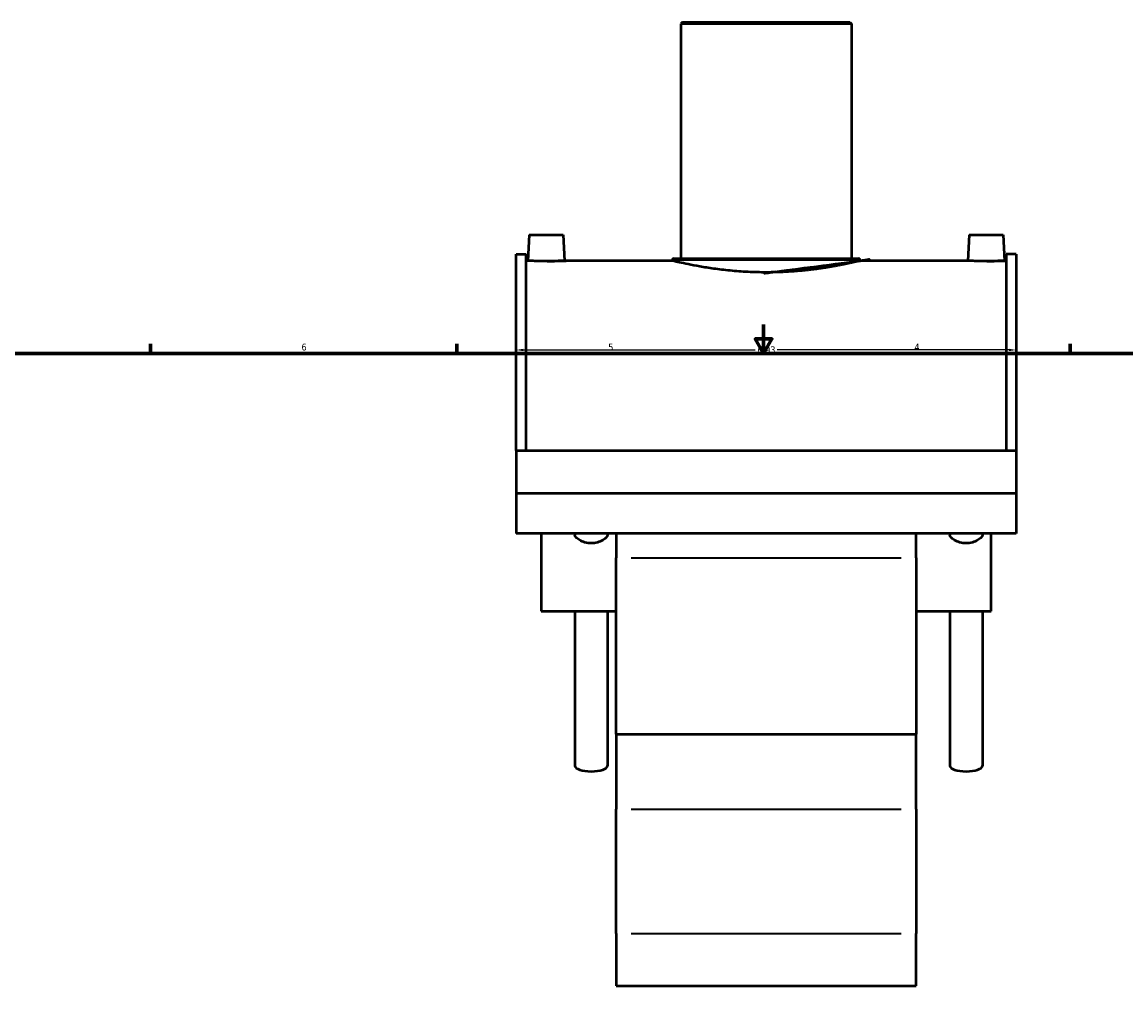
# Model space of a CAD drawing. Header units: inches. Extents: x -8.9 to 53, y 0.6 to 55.3.
# Tile 3 of 8: x 6.7 to 22, y 12 to 25.6. Entities that reach past the tile are written whole.
import ezdxf

# ---------------------------------------------------------------- set-up
doc = ezdxf.new("R2010")
doc.units = ezdxf.units.IN
doc.header["$MEASUREMENT"] = 0
for name, color, linetype, lineweight in [('Border (ANSI)', 7, 'Continuous', 70), ('Dimension (ANSI)', 7, 'Continuous', 25), ('Visible (ANSI)', 7, 'Continuous', 50), ('Visible Narrow (ANSI)', 7, 'Continuous', 35)]:
    doc.layers.add(name, color=color, linetype=linetype, lineweight=lineweight)
doc.styles.add('Note Text (ANSI)', font='tahoma.ttf')
doc.dimstyles.new('Default (ANSI)', dxfattribs={"dimtxt": 0.09448818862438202, "dimasz": 0.09842519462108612, "dimexe": 0.125, "dimexo": 0.0625, "dimgap": 0.03149606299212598, "dimtad": 0, "dimtih": 1, "dimtoh": 1, "dimrnd": 1e-08, "dimzin": 4, "dimdsep": 46, "dimtxsty": 'Note Text (ANSI)', "dimcen": 0.09, "dimdle": 0.3937007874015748, "dimclrd": 256, "dimclre": 256, "dimclrt": 5, "dimadec": 0, "dimazin": 1, "dimtfac": 1, "dimtofl": 0, "dimtmove": 0, "dimatfit": 3, "dimfxl": 1, "dimtolj": 1, "dimtzin": 4, "dimlwd": -1, "dimlwe": -1, "dimarcsym": 0})

# ---------------------------------------------------------------- blocks, each defined once
blk = doc.blocks.new('Borders Default Border')
at = {"layer": 'Border (ANSI)'}
for p, q in [((8.500000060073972, 21.00000006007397), (8.500000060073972, 21.13448766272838)), ((12.7499993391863, 21.00000006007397), (12.7499993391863, 21.13448766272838)), ((21.24999939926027, 21.00000006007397), (21.24999939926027, 21.13448766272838))]:
    blk.add_line(p, q, dxfattribs=at)
at = {"layer": 'Border (ANSI)', "flags": 128}
for points in [[(17.00000012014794, 21.39999960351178), (17.00000012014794, 21.00000006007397), (16.88453043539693, 21.19999983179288), (17.11546980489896, 21.19999983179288), (17.00000012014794, 21.00000006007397)], [(0.4999999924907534, 0.9999999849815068), (0.4999999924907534, 21.00000006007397), (33.49999855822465, 21.00000006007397), (33.49999855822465, 0.9999999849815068), (0.4999999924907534, 0.9999999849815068)]]:
    blk.add_lwpolyline(points, dxfattribs=at)
at = {"layer": 'Border (ANSI)', "color": 5, "true_color": 0x0000ff, "char_height": 0.09448818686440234, "attachment_point": 7, "style": 'Note Text (ANSI)'}
for s, insert in [('6', (10.59483913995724, 21.03800916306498)), ('5', (14.84733363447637, 21.03800916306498)), ('4', (19.0920422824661, 21.04))]:
    blk.add_mtext(s, dxfattribs=dict(at, insert=insert))
blk = doc.blocks.new('*D8')
at = {"layer": 'Defpoints', "color": 0, "transparency": 16777216}
for p in [(20.50185156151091, 21.04710939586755), (13.57185156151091, 20.8830531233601), (20.50185156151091, 20.8830531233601)]:
    blk.add_point(p, dxfattribs=at)
at = {"layer": 'Dimension (ANSI)', "transparency": 16777216}
for p, q in [((13.670276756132, 21.04710939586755), (16.88564296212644, 21.04710939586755)), ((20.40342636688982, 21.04710939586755), (17.18806016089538, 21.04710939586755))]:
    blk.add_line(p, q, dxfattribs=at)
for points in [[(13.670276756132, 21.06351359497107), (13.670276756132, 21.03070519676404), (13.57185156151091, 21.04710939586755)], [(20.40342636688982, 21.06351359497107), (20.40342636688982, 21.03070519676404), (20.50185156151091, 21.04710939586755)]]:
    blk.add_solid(points, dxfattribs=at)
at = {"layer": 'Dimension (ANSI)', "color": 5, "transparency": 16777216, "insert": (16.91713902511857, 21.09632067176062), "char_height": 0.09448818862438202, "attachment_point": 1, "style": 'Note Text (ANSI)'}
blk.add_mtext('\\A1;6.93', dxfattribs=at)

msp = doc.modelspace()

# ---------------------------------------------------------------- linework, layer by layer
at = {"layer": 'Visible (ANSI)'}
for p, q in [((15.87744211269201, 25.59466454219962), (15.85378069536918, 25.57100312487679)), ((18.21992242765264, 25.57100312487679), (15.85378069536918, 25.57100312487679)), ((15.85378069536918, 25.57100312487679), (15.85378069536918, 22.31746454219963)), ((15.87744211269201, 25.59466454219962), (18.19626101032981, 25.59466454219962)), ((18.19626101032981, 25.59466454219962), (18.21992242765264, 25.57100312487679)), ((18.21992242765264, 25.57100312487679), (18.21992242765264, 22.31746454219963)), ((13.75143108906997, 22.64576690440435), (13.73250651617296, 22.28466454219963)), ((13.75143108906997, 22.64576690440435), (14.22387203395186, 22.64576690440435)), ((14.22387203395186, 22.64576690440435), (14.24279660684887, 22.28466454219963)), ((19.84983108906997, 22.64576690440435), (19.83090651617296, 22.28466454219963)), ((19.84983108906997, 22.64576690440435), (20.32227203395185, 22.64576690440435)), ((20.32227203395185, 22.64576690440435), (20.34119660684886, 22.28466454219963)), ((13.57185156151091, 19.65356577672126), (13.57185156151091, 22.37478265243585)), ((13.57185156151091, 22.37478265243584), (13.71045156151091, 22.37478265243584)), ((13.71045156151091, 19.65356577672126), (13.71045156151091, 22.37478265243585)), ((20.36325156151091, 22.37478265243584), (20.36325156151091, 19.65356577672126)), ((20.50185156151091, 22.37478265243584), (20.36325156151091, 22.37478265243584)), ((20.50185156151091, 22.37478265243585), (20.50185156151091, 19.65356577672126)), ((13.73250651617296, 22.28466454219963), (13.71045156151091, 22.28466454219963)), ((15.735473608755, 22.28466454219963), (14.24279660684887, 22.28466454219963)), ((15.735473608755, 22.29380312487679), (15.735473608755, 22.28466454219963)), ((15.75913502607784, 22.31746454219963), (18.31456809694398, 22.31746454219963)), ((18.33822951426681, 22.29380312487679), (18.33822951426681, 22.28466454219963)), ((19.83090651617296, 22.28466454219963), (18.33822951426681, 22.28466454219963)), ((20.36325156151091, 22.28466454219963), (20.34119660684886, 22.28466454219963)), ((13.57185156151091, 19.65356577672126), (20.50185156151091, 19.65356577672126)), ((13.57185156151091, 19.65356577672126), (13.57185156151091, 19.06078251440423)), ((20.50185156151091, 19.65356577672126), (20.50185156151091, 19.06078251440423)), ((13.57185156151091, 19.06078251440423), (20.50185156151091, 19.06078251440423)), ((13.57185156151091, 19.06078251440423), (13.57185156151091, 18.49986947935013)), ((20.50185156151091, 19.06078251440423), (20.50185156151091, 18.49986947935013)), ((20.50185156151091, 18.49986947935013), (13.57185156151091, 18.49986947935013)), ((13.91835156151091, 18.49986947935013), (13.91835156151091, 17.42613992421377)), ((14.38605628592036, 18.49986947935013), (14.38605628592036, 18.48105444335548)), ((14.83664683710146, 18.49986947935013), (14.83664683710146, 18.48105444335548)), ((14.95785156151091, 18.49986947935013), (14.95785156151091, 18.16219797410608)), ((19.11585156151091, 18.16219797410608), (19.11585156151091, 18.49986947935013)), ((19.58355628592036, 18.49986947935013), (19.58355628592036, 18.48105444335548)), ((20.03414683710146, 18.49986947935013), (20.03414683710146, 18.48105444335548)), ((20.15535156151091, 17.42613992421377), (20.15535156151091, 18.49986947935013)), ((14.95785156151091, 15.72014682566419), (14.95785156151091, 18.16219797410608)), ((19.11585156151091, 18.16219797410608), (19.11585156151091, 15.72014682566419)), ((13.91835156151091, 17.42613992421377), (14.51505562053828, 17.42613992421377)), ((14.38605628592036, 17.42613992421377), (14.38605628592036, 15.27917135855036)), ((14.70764750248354, 17.42613992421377), (14.95785156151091, 17.42613992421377)), ((14.83664683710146, 17.42613992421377), (14.83664683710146, 15.27917135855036)), ((19.11585156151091, 17.42613992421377), (19.71255562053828, 17.42613992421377)), ((19.58355628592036, 17.42613992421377), (19.58355628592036, 15.27917135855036)), ((19.90514750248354, 17.42613992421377), (20.15535156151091, 17.42613992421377)), ((20.03414683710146, 17.42613992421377), (20.03414683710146, 15.27917135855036)), ((14.95785156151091, 15.72014682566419), (14.95785156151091, 14.67945813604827)), ((14.95785156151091, 15.72014682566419), (19.11585156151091, 15.72014682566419)), ((19.11585156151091, 14.67945813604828), (19.11585156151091, 15.72014682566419)), ((14.95785156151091, 12.95611121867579), (14.95785156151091, 14.67945813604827)), ((19.11585156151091, 14.67945813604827), (19.11585156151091, 12.95611121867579)), ((14.95785156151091, 12.95611121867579), (14.95785156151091, 12.22755824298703)), ((19.11585156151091, 12.22755824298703), (19.11585156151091, 12.95611121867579)), ((14.95785156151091, 12.22755824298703), (19.11585156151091, 12.22755824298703))]:
    msp.add_line(p, q, dxfattribs=at)
for centre, start, end in [((15.75913502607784, 22.29380312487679), 90, 180), ((18.31456809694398, 22.29380312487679), 0, 90)]:
    msp.add_arc(centre, 0.02366141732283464, start, end, dxfattribs=at)
for centre, major_axis in [((14.61135156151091, 15.27917135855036), (0.2252952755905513, -3.496765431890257e-16)), ((19.80885156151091, 15.27917135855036), (0.2252952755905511, -3.496765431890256e-16))]:
    msp.add_ellipse(centre, major_axis=major_axis, ratio=0.3420201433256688, start_param=3.141592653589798, end_param=6.283185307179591, dxfattribs=at)
for points, knots in [([(13.98765156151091, 22.27853407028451), (13.95558492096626, 22.27853407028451), (13.921388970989, 22.27885465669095), (13.8585032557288, 22.280012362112), (13.82981297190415, 22.28083276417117), (13.78452934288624, 22.28237208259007), (13.76491250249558, 22.28319092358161), (13.73890106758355, 22.2843453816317), (13.73250651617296, 22.28466454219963), (13.73250651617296, 22.28466454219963)], [0, 0, 0, 0, 0.2443478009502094, 0.2443478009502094, 0.4886956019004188, 0.4886956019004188, 0.7329732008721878, 0.7329732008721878, 0.9772507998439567, 0.9772507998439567, 0.9772507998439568, 0.9772507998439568]), ([(14.24279660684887, 22.28466454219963), (14.24279660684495, 22.28466454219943), (14.2364020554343, 22.28434538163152), (14.21039062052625, 22.28319092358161), (14.19077378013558, 22.28237208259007), (14.14549015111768, 22.28083276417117), (14.11679986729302, 22.280012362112), (14.05391415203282, 22.27885465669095), (14.01971820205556, 22.27853407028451), (13.98765156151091, 22.27853407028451)], [2.931752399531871, 2.931752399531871, 2.931752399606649, 2.931752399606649, 3.176029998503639, 3.176029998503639, 3.420307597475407, 3.420307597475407, 3.664655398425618, 3.664655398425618, 3.909003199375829, 3.909003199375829, 3.909003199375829, 3.909003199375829]), ([(17.03685156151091, 22.12322269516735), (16.95478537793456, 22.12322269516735), (16.87002808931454, 22.12523206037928), (16.70164576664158, 22.13340649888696), (16.61801876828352, 22.13956479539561), (16.45780786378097, 22.15497100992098), (16.38108999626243, 22.16421573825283), (16.23929842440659, 22.18397168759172), (16.17422660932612, 22.19446265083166), (16.05905749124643, 22.21466548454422), (16.00496979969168, 22.22509391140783), (15.90953015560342, 22.2446228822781), (15.86817154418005, 22.25370462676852), (15.80166179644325, 22.26878065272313), (15.77645781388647, 22.27477438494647), (15.74335961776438, 22.28271885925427), (15.735473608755, 22.28466454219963), (15.735473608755, 22.28466454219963)], [0, 0, 0, 0, 0.6253443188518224, 0.6253443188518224, 1.250688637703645, 1.250688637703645, 1.876032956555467, 1.876032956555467, 2.50137727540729, 2.50137727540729, 3.126642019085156, 3.126642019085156, 3.751906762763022, 3.751906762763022, 4.377171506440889, 4.377171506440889, 5.002436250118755, 5.002436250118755, 5.002436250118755, 5.002436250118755]), ([(18.33822951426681, 22.28466454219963), (18.33822951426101, 22.28466454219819), (18.33034350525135, 22.28271885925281), (18.29724530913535, 22.27477438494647), (18.27204132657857, 22.26878065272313), (18.20553157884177, 22.25370462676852), (18.1641729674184, 22.2446228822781), (18.06873332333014, 22.22509391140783), (18.01464563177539, 22.21466548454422), (17.8994765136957, 22.19446265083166), (17.83440469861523, 22.18397168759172), (17.69261312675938, 22.16421573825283), (17.61589525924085, 22.15497100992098), (17.4556843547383, 22.13956479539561), (17.37205735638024, 22.13340649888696), (17.20367503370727, 22.12523206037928), (17.11891774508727, 22.12322269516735), (17.03685156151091, 22.12322269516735)], [15.00730875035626, 15.00730875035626, 15.00730875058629, 15.00730875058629, 15.63257349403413, 15.63257349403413, 16.257838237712, 16.257838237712, 16.88310298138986, 16.88310298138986, 17.50836772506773, 17.50836772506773, 18.13371204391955, 18.13371204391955, 18.75905636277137, 18.75905636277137, 19.3844006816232, 19.3844006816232, 20.00974500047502, 20.00974500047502, 20.00974500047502, 20.00974500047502]), ([(20.08605156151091, 22.27853407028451), (20.05398492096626, 22.27853407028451), (20.019788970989, 22.27885465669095), (19.95690325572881, 22.280012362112), (19.92821297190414, 22.28083276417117), (19.88292934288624, 22.28237208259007), (19.86331250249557, 22.28319092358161), (19.83730106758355, 22.2843453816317), (19.83090651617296, 22.28466454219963), (19.83090651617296, 22.28466454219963)], [0, 0, 0, 0, 0.2443478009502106, 0.2443478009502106, 0.4886956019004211, 0.4886956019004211, 0.7329732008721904, 0.7329732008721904, 0.9772507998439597, 0.9772507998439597, 0.9772507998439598, 0.9772507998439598]), ([(20.34119660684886, 22.28466454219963), (20.34119660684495, 22.28466454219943), (20.33480205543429, 22.28434538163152), (20.30879062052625, 22.28319092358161), (20.28917378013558, 22.28237208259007), (20.24389015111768, 22.28083276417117), (20.21519986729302, 22.280012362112), (20.15231415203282, 22.27885465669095), (20.11811820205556, 22.27853407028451), (20.08605156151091, 22.27853407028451)], [2.931752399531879, 2.931752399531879, 2.931752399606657, 2.931752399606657, 3.176029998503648, 3.176029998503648, 3.420307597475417, 3.420307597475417, 3.664655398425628, 3.664655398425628, 3.909003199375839, 3.909003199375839, 3.909003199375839, 3.909003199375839]), ([(14.83664683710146, 18.48105444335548), (14.83664683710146, 18.47223957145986), (14.83090987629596, 18.46055328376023), (14.80790227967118, 18.43504579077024), (14.79064650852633, 18.42132049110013), (14.75099145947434, 18.39767895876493), (14.72582072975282, 18.38614501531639), (14.67034569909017, 18.37010961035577), (14.64000997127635, 18.36577161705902), (14.58269315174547, 18.36577161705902), (14.55235742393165, 18.37010961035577), (14.496882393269, 18.38614501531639), (14.47171166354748, 18.39767895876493), (14.43205661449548, 18.42132049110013), (14.41480084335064, 18.43504579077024), (14.39179324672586, 18.46055328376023), (14.38605628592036, 18.47223957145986), (14.38605628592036, 18.48105444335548)], [0.8773965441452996, 0.8773965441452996, 0.8773965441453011, 0.8773965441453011, 1.094606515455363, 1.094606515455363, 1.311816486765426, 1.311816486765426, 1.530193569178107, 1.530193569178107, 1.748570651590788, 1.748570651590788, 1.96694773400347, 1.96694773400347, 2.185324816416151, 2.185324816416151, 2.402534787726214, 2.402534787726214, 2.619744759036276, 2.619744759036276, 2.619744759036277, 2.619744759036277]), ([(20.03414683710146, 18.48105444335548), (20.03414683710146, 18.47223957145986), (20.02840987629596, 18.46055328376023), (20.00540227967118, 18.43504579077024), (19.98814650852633, 18.42132049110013), (19.94849145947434, 18.39767895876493), (19.92332072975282, 18.38614501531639), (19.86784569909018, 18.37010961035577), (19.83750997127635, 18.36577161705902), (19.78019315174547, 18.36577161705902), (19.74985742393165, 18.37010961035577), (19.694382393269, 18.38614501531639), (19.66921166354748, 18.39767895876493), (19.62955661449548, 18.42132049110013), (19.61230084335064, 18.43504579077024), (19.58929324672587, 18.46055328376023), (19.58355628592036, 18.47223957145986), (19.58355628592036, 18.48105444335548)], [0.8773965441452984, 0.8773965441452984, 0.8773965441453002, 0.8773965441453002, 1.094606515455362, 1.094606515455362, 1.311816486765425, 1.311816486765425, 1.530193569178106, 1.530193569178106, 1.748570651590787, 1.748570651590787, 1.966947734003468, 1.966947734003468, 2.185324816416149, 2.185324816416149, 2.402534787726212, 2.402534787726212, 2.619744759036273, 2.619744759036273, 2.619744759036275, 2.619744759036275]), ([(14.51505980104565, 17.42614172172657), (14.5182090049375, 17.42614062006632), (14.52139713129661, 17.42614689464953), (14.55235742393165, 17.42626245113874), (14.58269315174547, 17.42663721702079), (14.64000997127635, 17.42663721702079), (14.67034569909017, 17.42626245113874), (14.70130599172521, 17.42614689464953), (14.70449411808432, 17.42614062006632), (14.70764332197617, 17.42614172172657)], [1.504820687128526, 1.504820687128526, 1.504820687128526, 1.504820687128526, 1.530193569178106, 1.530193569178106, 1.748570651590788, 1.748570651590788, 1.966947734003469, 1.966947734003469, 1.99232061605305, 1.99232061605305, 1.99232061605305, 1.99232061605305]), ([(19.71255980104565, 17.42614172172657), (19.71570900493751, 17.42614062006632), (19.71889713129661, 17.42614689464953), (19.74985742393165, 17.42626245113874), (19.78019315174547, 17.42663721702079), (19.83750997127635, 17.42663721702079), (19.86784569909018, 17.42626245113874), (19.89880599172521, 17.42614689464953), (19.90199411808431, 17.42614062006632), (19.90514332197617, 17.42614172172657)], [1.504820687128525, 1.504820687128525, 1.504820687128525, 1.504820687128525, 1.530193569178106, 1.530193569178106, 1.748570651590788, 1.748570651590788, 1.966947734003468, 1.966947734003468, 1.992320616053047, 1.992320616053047, 1.992320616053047, 1.992320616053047])]:
    msp.add_open_spline(points, degree=3, knots=knots, dxfattribs=at)
at = {"layer": 'Visible Narrow (ANSI)'}
for p, q in [((18.32220739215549, 22.29380312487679), (15.75149573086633, 22.29380312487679)), ((15.16575156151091, 18.16219797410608), (18.90795156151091, 18.16219797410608)), ((15.16575156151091, 14.67945813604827), (18.90795156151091, 14.67945813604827)), ((15.16575156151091, 12.95611121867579), (18.90795156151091, 12.95611121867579))]:
    msp.add_line(p, q, dxfattribs=at)

# ---------------------------------------------------------------- block references
msp.add_blockref('Borders Default Border', (0, 0))

# ---------------------------------------------------------------- dimensions: what is measured, and where the dimension line sits
at = {"layer": 'Dimension (ANSI)'}
dim = msp.add_linear_dim(base=(20.50185156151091, 21.04710939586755), p1=(13.57185156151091, 20.8830531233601), p2=(20.50185156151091, 20.8830531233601), angle=180, dimstyle='Default (ANSI)', override={"dimgap": 0.03149606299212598, "dimtih": 0, "dimtoh": 0, "dimdec": 2, "dimse1": 1, "dimse2": 1, "dimtol": 0, "dimlim": 0, "dimtp": 0, "dimtm": -0, "dimtdec": 2, "dimatfit": 1}, dxfattribs=at)
dim.commit()
dim.dimension.update_dxf_attribs({"geometry": '*D8', "text_midpoint": (17.03685156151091, 21.04710939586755), "dimtype": 160})

doc.saveas('drawing.dxf')
